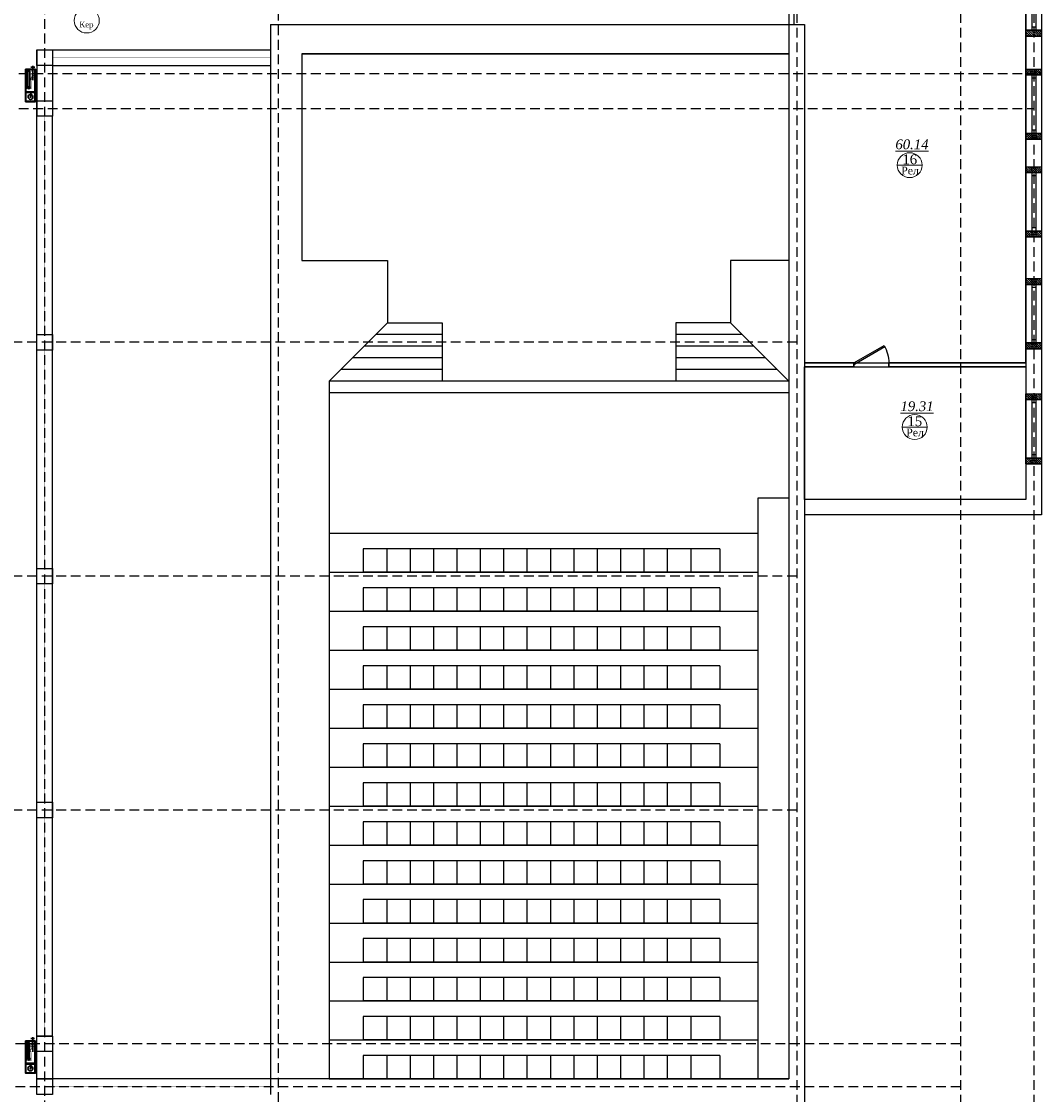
# Model space of a CAD drawing. Header units: inches. Extents: x 8001 to 766003, y -84601 to 563258.
# Tile 161 of 169: x 514388 to 540562, y 321938 to 349470. Entities that reach past the tile are written whole.
import ezdxf

# ---------------------------------------------------------------- set-up
doc = ezdxf.new("R2010")
doc.units = ezdxf.units.IN
doc.header["$MEASUREMENT"] = 0
doc.linetypes.add('( Hidden )', pattern=[0.375, 0.25, -0.125])
doc.linetypes.add('ACAD_ISO10W100', pattern=[18, 12, -3, 0, -3])
for name, color, linetype, lineweight in [("''Pojarniy liniya''", 150, 'Continuous', 30), ('.', 7, 'Continuous', 15), ('СТЕНЫ', 7, 'Continuous', 40)]:
    doc.layers.add(name, color=color, linetype=linetype, lineweight=lineweight)
doc.styles.add('TIEMS', font='times.ttf')
pattern_1 = [(315, (0, 0), (27.57716447, 27.57716447), []), (315, (-3e-16, -2), (27.57716447, 27.57716447), [])]

# ---------------------------------------------------------------- blocks, each defined once
blk = doc.blocks.new('*U137')
at = {"color": 5}
for p, q in [((0, 0), (0, -4)), ((-36, 0), (-36, -4))]:
    blk.add_line(p, q, dxfattribs=at)
blk.add_lwpolyline([(0, 0), (-31.2, 18), (-32.1, 16.5), (-0.9, -1.5)], close=True, dxfattribs=at)
blk.add_arc((0, 0), 36, 150, 180, dxfattribs=at)
blk = doc.blocks.new('gffdfdfdfdfdfdfdfdfdfdfdffc')
at = {"layer": '.'}
h = blk.add_hatch(dxfattribs=at)
h.set_pattern_fill('JIS_LC_8', color=32, scale=5, angle=-90)
h.set_pattern_definition(pattern_1)
h.paths.add_polyline_path([(2206445, 2089882), (2206845, 2089882), (2206845, 2089732), (2206445, 2089732)])
h = blk.add_hatch(dxfattribs=at)
h.set_pattern_fill('JIS_LC_8', color=32, scale=5, angle=-90)
h.set_pattern_definition(pattern_1)
h.paths.add_polyline_path([(2206445, 2088232), (2206845, 2088232), (2206845, 2088082), (2206445, 2088082)])
for p, q in [((2206445, 2089882), (2206845, 2089882)), ((2206445, 2088082), (2206845, 2088082))]:
    blk.add_line(p, q)
at = {"color": 5}
for p, q in [((2206595, 2089732), (2206595, 2088232)), ((2206695, 2089732), (2206695, 2088232))]:
    blk.add_line(p, q, dxfattribs=at)
at = {"color": 0}
for points in [[(2206445, 2089882), (2206845, 2089882), (2206845, 2089732), (2206445, 2089732)], [(2206845, 2089732), (2206845, 2088232), (2206445, 2088232), (2206445, 2089732)], [(2206445, 2088232), (2206845, 2088232), (2206845, 2088082), (2206445, 2088082)]]:
    blk.add_lwpolyline(points, close=True, dxfattribs=at)
at = {"color": 5}
for points in [[(2206695, 2089652), (2206595, 2089652)], [(2206695, 2088312), (2206595, 2088312)]]:
    blk.add_lwpolyline(points, dxfattribs=at)
blk = doc.blocks.new('fhgsg')
at = {"color": 1, "linetype": '( Hidden )', "ltscale": 1000}
for p, q in [((227829.6, 111324.1), (227829.6, 162186.5)), ((221829.6, 161986.5), (221829.6, 111324.1)), ((241129.6, 159886.5), (241129.6, 111324.1)), ((245329.6, 159886.5), (245329.6, 111324.1)), ((247209.6, 159886.5), (247209.6, 111324.1)), ((169789.1, 152716.5), (247209.6, 152716.5)), ((169789.1, 151816.5), (247209.6, 151816.5)), ((241129.6, 145816.5), (169789.1, 145816.5)), ((241129.6, 139816.5), (169789.1, 139816.5)), ((241129.6, 133816.5), (169789.1, 133816.5)), ((245329.6, 127816.5), (169789.1, 127816.5)), ((245329.6, 126716.5), (169789.1, 126716.5))]:
    blk.add_line(p, q, dxfattribs=at)
for p, q in [((247409.6, 160086.5), (247409.6, 141386.5)), ((247009.6, 159686.5), (247009.6, 141786.5)), ((240929.6, 154251.4), (240929.6, 153966.5)), ((241049.6, 154251.4), (241049.6, 153966.5)), ((227629.6, 153966.5), (227629.6, 144516.5)), ((227629.6, 153966.5), (241329.6, 153966.5)), ((240929.6, 153966.5), (240929.6, 126916.5)), ((241329.6, 153966.5), (241329.6, 144936.5)), ((241329.6, 153966.5), (241329.6, 150786.5)), ((221629.6, 153316.5), (221629.6, 151616.5)), ((221629.6, 153316.5), (227629.6, 153316.5)), ((240929.6, 153216.5), (228429.6, 153216.5)), ((228429.6, 153216.5), (228429.6, 147916.5)), ((228429.6, 153216.5), (240929.6, 153216.5)), ((240929.6, 153216.5), (240929.6, 144516.5)), ((222029.6, 153016.5), (222029.6, 151616.5)), ((222029.6, 152916.5), (227629.6, 152916.5)), ((247009.6, 152826.5), (247409.6, 152826.5)), ((247009.6, 151026.5), (247409.6, 151026.5)), ((241329.6, 150536.5), (241329.6, 145336.5)), ((247009.6, 150320.4), (247409.6, 150320.4)), ((247009.6, 148520.4), (247409.6, 148520.4)), ((247009.6, 147451.3), (247409.6, 147451.3)), ((232029.6, 146016.5), (230329.6, 146016.5)), ((239729.6, 146016.5), (238029.6, 146016.5)), ((232029.6, 145716.5), (230029.6, 145716.5)), ((240029.6, 145716.5), (238029.6, 145716.5)), ((247009.6, 145651.3), (247409.6, 145651.3)), ((232029.6, 145416.5), (229729.6, 145416.5)), ((240329.6, 145416.5), (238029.6, 145416.5)), ((232029.6, 145116.5), (229429.6, 145116.5)), ((240629.6, 145116.5), (238029.6, 145116.5)), ((242589.6, 145186.5), (242589.6, 145287.1)), ((243489.6, 145186.5), (243489.6, 145286.5)), ((243489.6, 145186.5), (243489.6, 145286.5)), ((241329.6, 144936.5), (241329.6, 141816.5)), ((229129.6, 144816.5), (229129.6, 144516.5)), ((240929.6, 144816.5), (229129.6, 144816.5)), ((240929.6, 144516.5), (229129.6, 144516.5)), ((229129.6, 144516.5), (229129.6, 126916.5)), ((247009.6, 144495.2), (247409.6, 144495.2)), ((247009.6, 142695.2), (247409.6, 142695.2)), ((240129.6, 141816.5), (240129.6, 126916.5)), ((240129.6, 141816.5), (240129.6, 126916.5)), ((241329.6, 141816.5), (241329.6, 114366.5)), ((230007.1, 140516.5), (230007.1, 139916.5)), ((239157.1, 140516.5), (230007.1, 140516.5)), ((230607.1, 140516.5), (230607.1, 139916.5)), ((231207.1, 140516.5), (231207.1, 139916.5)), ((231807.1, 140516.5), (231807.1, 139916.5)), ((232407.1, 140516.5), (232407.1, 139916.5)), ((233007.1, 140516.5), (233007.1, 139916.5)), ((233607.1, 140516.5), (233607.1, 139916.5)), ((234207.1, 140516.5), (234207.1, 139916.5)), ((234807.1, 140516.5), (234807.1, 139916.5)), ((235407.1, 140516.5), (235407.1, 139916.5)), ((236007.1, 140516.5), (236007.1, 139916.5)), ((236607.1, 140516.5), (236607.1, 139916.5)), ((237207.1, 140516.5), (237207.1, 139916.5)), ((237807.1, 140516.5), (237807.1, 139916.5)), ((238407.1, 140516.5), (238407.1, 139916.5)), ((239157.1, 140516.5), (239157.1, 139916.5)), ((239157.1, 139916.5), (230007.1, 139916.5)), ((230007.1, 139516.5), (230007.1, 138916.5)), ((239157.1, 139516.5), (230007.1, 139516.5)), ((230607.1, 139516.5), (230607.1, 138916.5)), ((231207.1, 139516.5), (231207.1, 138916.5)), ((231807.1, 139516.5), (231807.1, 138916.5)), ((232407.1, 139516.5), (232407.1, 138916.5)), ((233007.1, 139516.5), (233007.1, 138916.5)), ((233607.1, 139516.5), (233607.1, 138916.5)), ((234207.1, 139516.5), (234207.1, 138916.5)), ((234807.1, 139516.5), (234807.1, 138916.5)), ((235407.1, 139516.5), (235407.1, 138916.5)), ((236007.1, 139516.5), (236007.1, 138916.5)), ((236607.1, 139516.5), (236607.1, 138916.5)), ((237207.1, 139516.5), (237207.1, 138916.5)), ((237807.1, 139516.5), (237807.1, 138916.5)), ((238407.1, 139516.5), (238407.1, 138916.5)), ((239157.1, 139516.5), (239157.1, 138916.5)), ((239157.1, 138916.5), (230007.1, 138916.5)), ((230007.1, 138516.5), (230007.1, 137916.5)), ((239157.1, 138516.5), (230007.1, 138516.5)), ((230607.1, 138516.5), (230607.1, 137916.5)), ((231207.1, 138516.5), (231207.1, 137916.5)), ((231807.1, 138516.5), (231807.1, 137916.5)), ((232407.1, 138516.5), (232407.1, 137916.5)), ((233007.1, 138516.5), (233007.1, 137916.5)), ((233607.1, 138516.5), (233607.1, 137916.5)), ((234207.1, 138516.5), (234207.1, 137916.5)), ((234807.1, 138516.5), (234807.1, 137916.5)), ((235407.1, 138516.5), (235407.1, 137916.5)), ((236007.1, 138516.5), (236007.1, 137916.5)), ((236607.1, 138516.5), (236607.1, 137916.5)), ((237207.1, 138516.5), (237207.1, 137916.5)), ((237807.1, 138516.5), (237807.1, 137916.5)), ((238407.1, 138516.5), (238407.1, 137916.5)), ((239157.1, 138516.5), (239157.1, 137916.5)), ((239157.1, 137916.5), (230007.1, 137916.5)), ((230007.1, 137516.5), (230007.1, 136916.5)), ((239157.1, 137516.5), (230007.1, 137516.5)), ((230607.1, 137516.5), (230607.1, 136916.5)), ((231207.1, 137516.5), (231207.1, 136916.5)), ((231807.1, 137516.5), (231807.1, 136916.5)), ((232407.1, 137516.5), (232407.1, 136916.5)), ((233007.1, 137516.5), (233007.1, 136916.5)), ((233607.1, 137516.5), (233607.1, 136916.5)), ((234207.1, 137516.5), (234207.1, 136916.5)), ((234807.1, 137516.5), (234807.1, 136916.5)), ((235407.1, 137516.5), (235407.1, 136916.5)), ((236007.1, 137516.5), (236007.1, 136916.5)), ((236607.1, 137516.5), (236607.1, 136916.5)), ((237207.1, 137516.5), (237207.1, 136916.5)), ((237807.1, 137516.5), (237807.1, 136916.5)), ((238407.1, 137516.5), (238407.1, 136916.5)), ((239157.1, 137516.5), (239157.1, 136916.5)), ((239157.1, 136916.5), (230007.1, 136916.5)), ((230007.1, 136516.5), (230007.1, 135916.5)), ((239157.1, 136516.5), (230007.1, 136516.5)), ((230607.1, 136516.5), (230607.1, 135916.5)), ((231207.1, 136516.5), (231207.1, 135916.5)), ((231807.1, 136516.5), (231807.1, 135916.5)), ((232407.1, 136516.5), (232407.1, 135916.5)), ((233007.1, 136516.5), (233007.1, 135916.5)), ((233607.1, 136516.5), (233607.1, 135916.5)), ((234207.1, 136516.5), (234207.1, 135916.5)), ((234807.1, 136516.5), (234807.1, 135916.5)), ((235407.1, 136516.5), (235407.1, 135916.5)), ((236007.1, 136516.5), (236007.1, 135916.5)), ((236607.1, 136516.5), (236607.1, 135916.5)), ((237207.1, 136516.5), (237207.1, 135916.5)), ((237807.1, 136516.5), (237807.1, 135916.5)), ((238407.1, 136516.5), (238407.1, 135916.5)), ((239157.1, 136516.5), (239157.1, 135916.5)), ((239157.1, 135916.5), (230007.1, 135916.5)), ((230007.1, 135516.5), (230007.1, 134916.5)), ((239157.1, 135516.5), (230007.1, 135516.5)), ((230607.1, 135516.5), (230607.1, 134916.5)), ((231207.1, 135516.5), (231207.1, 134916.5)), ((231807.1, 135516.5), (231807.1, 134916.5)), ((232407.1, 135516.5), (232407.1, 134916.5)), ((233007.1, 135516.5), (233007.1, 134916.5)), ((233607.1, 135516.5), (233607.1, 134916.5)), ((234207.1, 135516.5), (234207.1, 134916.5)), ((234807.1, 135516.5), (234807.1, 134916.5)), ((235407.1, 135516.5), (235407.1, 134916.5)), ((236007.1, 135516.5), (236007.1, 134916.5)), ((236607.1, 135516.5), (236607.1, 134916.5)), ((237207.1, 135516.5), (237207.1, 134916.5)), ((237807.1, 135516.5), (237807.1, 134916.5)), ((238407.1, 135516.5), (238407.1, 134916.5)), ((239157.1, 135516.5), (239157.1, 134916.5)), ((239157.1, 134916.5), (230007.1, 134916.5)), ((230007.1, 134516.5), (230007.1, 133916.5)), ((239157.1, 134516.5), (230007.1, 134516.5)), ((230607.1, 134516.5), (230607.1, 133916.5)), ((231207.1, 134516.5), (231207.1, 133916.5)), ((231807.1, 134516.5), (231807.1, 133916.5)), ((232407.1, 134516.5), (232407.1, 133916.5)), ((233007.1, 134516.5), (233007.1, 133916.5)), ((233607.1, 134516.5), (233607.1, 133916.5)), ((234207.1, 134516.5), (234207.1, 133916.5)), ((234807.1, 134516.5), (234807.1, 133916.5)), ((235407.1, 134516.5), (235407.1, 133916.5)), ((236007.1, 134516.5), (236007.1, 133916.5)), ((236607.1, 134516.5), (236607.1, 133916.5)), ((237207.1, 134516.5), (237207.1, 133916.5)), ((237807.1, 134516.5), (237807.1, 133916.5)), ((238407.1, 134516.5), (238407.1, 133916.5)), ((239157.1, 134516.5), (239157.1, 133916.5)), ((239157.1, 133916.5), (230007.1, 133916.5)), ((230007.1, 133516.5), (230007.1, 132916.5)), ((239157.1, 133516.5), (230007.1, 133516.5)), ((230607.1, 133516.5), (230607.1, 132916.5)), ((231207.1, 133516.5), (231207.1, 132916.5)), ((231807.1, 133516.5), (231807.1, 132916.5)), ((232407.1, 133516.5), (232407.1, 132916.5)), ((233007.1, 133516.5), (233007.1, 132916.5)), ((233607.1, 133516.5), (233607.1, 132916.5)), ((234207.1, 133516.5), (234207.1, 132916.5)), ((234807.1, 133516.5), (234807.1, 132916.5)), ((235407.1, 133516.5), (235407.1, 132916.5)), ((236007.1, 133516.5), (236007.1, 132916.5)), ((236607.1, 133516.5), (236607.1, 132916.5)), ((237207.1, 133516.5), (237207.1, 132916.5)), ((237807.1, 133516.5), (237807.1, 132916.5)), ((238407.1, 133516.5), (238407.1, 132916.5)), ((239157.1, 133516.5), (239157.1, 132916.5)), ((239157.1, 132916.5), (230007.1, 132916.5)), ((230007.1, 132516.5), (230007.1, 131916.5)), ((239157.1, 132516.5), (230007.1, 132516.5)), ((230607.1, 132516.5), (230607.1, 131916.5)), ((231207.1, 132516.5), (231207.1, 131916.5)), ((231807.1, 132516.5), (231807.1, 131916.5)), ((232407.1, 132516.5), (232407.1, 131916.5)), ((233007.1, 132516.5), (233007.1, 131916.5)), ((233607.1, 132516.5), (233607.1, 131916.5)), ((234207.1, 132516.5), (234207.1, 131916.5)), ((234807.1, 132516.5), (234807.1, 131916.5)), ((235407.1, 132516.5), (235407.1, 131916.5)), ((236007.1, 132516.5), (236007.1, 131916.5)), ((236607.1, 132516.5), (236607.1, 131916.5)), ((237207.1, 132516.5), (237207.1, 131916.5)), ((237807.1, 132516.5), (237807.1, 131916.5)), ((238407.1, 132516.5), (238407.1, 131916.5)), ((239157.1, 132516.5), (239157.1, 131916.5)), ((239157.1, 131916.5), (230007.1, 131916.5)), ((230007.1, 131516.5), (230007.1, 130916.5)), ((239157.1, 131516.5), (230007.1, 131516.5)), ((230607.1, 131516.5), (230607.1, 130916.5)), ((231207.1, 131516.5), (231207.1, 130916.5)), ((231807.1, 131516.5), (231807.1, 130916.5)), ((232407.1, 131516.5), (232407.1, 130916.5)), ((233007.1, 131516.5), (233007.1, 130916.5)), ((233607.1, 131516.5), (233607.1, 130916.5)), ((234207.1, 131516.5), (234207.1, 130916.5)), ((234807.1, 131516.5), (234807.1, 130916.5)), ((235407.1, 131516.5), (235407.1, 130916.5)), ((236007.1, 131516.5), (236007.1, 130916.5)), ((236607.1, 131516.5), (236607.1, 130916.5)), ((237207.1, 131516.5), (237207.1, 130916.5)), ((237807.1, 131516.5), (237807.1, 130916.5)), ((238407.1, 131516.5), (238407.1, 130916.5)), ((239157.1, 131516.5), (239157.1, 130916.5)), ((239157.1, 130916.5), (230007.1, 130916.5)), ((230007.1, 130516.5), (230007.1, 129916.5)), ((239157.1, 130516.5), (230007.1, 130516.5)), ((230607.1, 130516.5), (230607.1, 129916.5)), ((231207.1, 130516.5), (231207.1, 129916.5)), ((231807.1, 130516.5), (231807.1, 129916.5)), ((232407.1, 130516.5), (232407.1, 129916.5)), ((233007.1, 130516.5), (233007.1, 129916.5)), ((233607.1, 130516.5), (233607.1, 129916.5)), ((234207.1, 130516.5), (234207.1, 129916.5)), ((234807.1, 130516.5), (234807.1, 129916.5)), ((235407.1, 130516.5), (235407.1, 129916.5)), ((236007.1, 130516.5), (236007.1, 129916.5)), ((236607.1, 130516.5), (236607.1, 129916.5)), ((237207.1, 130516.5), (237207.1, 129916.5)), ((237807.1, 130516.5), (237807.1, 129916.5)), ((238407.1, 130516.5), (238407.1, 129916.5)), ((239157.1, 130516.5), (239157.1, 129916.5)), ((239157.1, 129916.5), (230007.1, 129916.5)), ((230007.1, 129516.5), (230007.1, 128916.5)), ((239157.1, 129516.5), (230007.1, 129516.5)), ((230607.1, 129516.5), (230607.1, 128916.5)), ((231207.1, 129516.5), (231207.1, 128916.5)), ((231807.1, 129516.5), (231807.1, 128916.5)), ((232407.1, 129516.5), (232407.1, 128916.5)), ((233007.1, 129516.5), (233007.1, 128916.5)), ((233607.1, 129516.5), (233607.1, 128916.5)), ((234207.1, 129516.5), (234207.1, 128916.5)), ((234807.1, 129516.5), (234807.1, 128916.5)), ((235407.1, 129516.5), (235407.1, 128916.5)), ((236007.1, 129516.5), (236007.1, 128916.5)), ((236607.1, 129516.5), (236607.1, 128916.5)), ((237207.1, 129516.5), (237207.1, 128916.5)), ((237807.1, 129516.5), (237807.1, 128916.5)), ((238407.1, 129516.5), (238407.1, 128916.5)), ((239157.1, 129516.5), (239157.1, 128916.5)), ((239157.1, 128916.5), (230007.1, 128916.5)), ((230007.1, 128516.5), (230007.1, 127916.5)), ((239157.1, 128516.5), (230007.1, 128516.5)), ((230607.1, 128516.5), (230607.1, 127916.5)), ((231207.1, 128516.5), (231207.1, 127916.5)), ((231807.1, 128516.5), (231807.1, 127916.5)), ((232407.1, 128516.5), (232407.1, 127916.5)), ((233007.1, 128516.5), (233007.1, 127916.5)), ((233607.1, 128516.5), (233607.1, 127916.5)), ((234207.1, 128516.5), (234207.1, 127916.5)), ((234807.1, 128516.5), (234807.1, 127916.5)), ((235407.1, 128516.5), (235407.1, 127916.5)), ((236007.1, 128516.5), (236007.1, 127916.5)), ((236607.1, 128516.5), (236607.1, 127916.5)), ((237207.1, 128516.5), (237207.1, 127916.5)), ((237807.1, 128516.5), (237807.1, 127916.5)), ((238407.1, 128516.5), (238407.1, 127916.5)), ((239157.1, 128516.5), (239157.1, 127916.5)), ((221629.6, 126916.5), (221629.6, 128016.5)), ((221629.6, 128016.5), (222029.6, 128016.5)), ((222029.6, 128016.5), (221629.6, 128016.5)), ((222029.6, 128016.5), (222029.6, 126516.5)), ((239157.1, 127916.5), (230007.1, 127916.5)), ((230007.1, 127516.5), (230007.1, 126916.5)), ((239157.1, 127516.5), (230007.1, 127516.5)), ((230607.1, 127516.5), (230607.1, 126916.5)), ((231207.1, 127516.5), (231207.1, 126916.5)), ((231807.1, 127516.5), (231807.1, 126916.5)), ((232407.1, 127516.5), (232407.1, 126916.5)), ((233007.1, 127516.5), (233007.1, 126916.5)), ((233607.1, 127516.5), (233607.1, 126916.5)), ((234207.1, 127516.5), (234207.1, 126916.5)), ((234807.1, 127516.5), (234807.1, 126916.5)), ((235407.1, 127516.5), (235407.1, 126916.5)), ((236007.1, 127516.5), (236007.1, 126916.5)), ((236607.1, 127516.5), (236607.1, 126916.5)), ((237207.1, 127516.5), (237207.1, 126916.5)), ((237807.1, 127516.5), (237807.1, 126916.5)), ((238407.1, 127516.5), (238407.1, 126916.5)), ((239157.1, 127516.5), (239157.1, 126916.5)), ((240929.6, 126916.5), (221629.6, 126916.5)), ((221629.6, 126916.5), (222029.6, 126916.5)), ((222029.6, 126916.5), (221629.6, 126916.5)), ((229129.6, 126916.5), (240929.6, 126916.5)), ((238929.6, 126916.5), (229779.6, 126916.5)), ((239157.1, 126916.5), (230007.1, 126916.5))]:
    blk.add_line(p, q)
at = {"color": 5}
for p, q in [((247159.6, 152826.5), (247159.6, 151026.5)), ((247259.6, 152826.5), (247259.6, 151026.5)), ((247159.6, 150320.4), (247159.6, 148520.4)), ((247259.6, 150320.4), (247259.6, 148520.4)), ((247159.6, 147451.3), (247159.6, 145651.3)), ((247259.6, 147451.3), (247259.6, 145651.3)), ((247159.6, 144495.2), (247159.6, 142695.2)), ((247259.6, 144495.2), (247259.6, 142695.2))]:
    blk.add_line(p, q, dxfattribs=at)
at = {"lineweight": 0, "ltscale": 100}
for p, q in [((243706.3, 150361.5), (244346.3, 150361.5)), ((243836, 143641.3), (244476, 143641.3))]:
    blk.add_line(p, q, dxfattribs=at)
at = {"color": 0}
for points in [[(247009.6, 155786.5), (241329.6, 155786.5), (241049.6, 155786.5), (241049.6, 153966.5), (241329.6, 153966.5), (241329.6, 145286.5), (247009.6, 145286.5)], [(241329.6, 145186.5), (247009.6, 145186.5), (247009.6, 141786.5), (241329.6, 141786.5)]]:
    blk.add_lwpolyline(points, close=True, dxfattribs=at)
for points in [[(221629.6, 153316.5), (222029.6, 153316.5), (222029.6, 152916.5), (221629.6, 152916.5)], [(221629.6, 152016.5), (222029.6, 152016.5), (222029.6, 151616.5), (221629.6, 151616.5)], [(221629.6, 146016.5), (222029.6, 146016.5), (222029.6, 145616.5), (221629.6, 145616.5)], [(221629.6, 140016.5), (222029.6, 140016.5), (222029.6, 139616.5), (221629.6, 139616.5)], [(221629.6, 134016.5), (222029.6, 134016.5), (222029.6, 133616.5), (221629.6, 133616.5)], [(221629.6, 128016.5), (222029.6, 128016.5), (222029.6, 127616.5), (221629.6, 127616.5)], [(221629.6, 126916.5), (222029.6, 126916.5), (222029.6, 126516.5), (221629.6, 126516.5)]]:
    blk.add_lwpolyline(points, close=True)
at = {"color": 5, "const_width": 10}
for points in [[(222029.6, 153116.5), (227629.6, 153116.5)], [(221829.6, 146016.5), (221829.6, 151616.5)], [(221829.6, 140016.5), (221829.6, 145616.5)], [(221829.6, 134016.5), (221829.6, 139616.5)], [(221829.6, 128016.5), (221829.6, 133616.5)], [(222029.6, 126716.5), (227629.6, 126716.5)]]:
    blk.add_lwpolyline(points, dxfattribs=at)
for points in [[(221629.6, 128016.5), (221629.6, 151616.5)], [(222029.6, 128016.5), (222029.6, 151616.5)], [(228429.6, 147916.5), (230629.6, 147916.5), (230629.6, 146316.5), (229129.6, 144816.5)], [(240929.6, 147916.5), (240929.6, 147916.5), (239429.6, 147916.5), (239429.6, 146316.5), (240929.6, 144816.5)], [(230629.6, 146316.5), (232029.6, 146316.5), (232029.6, 144816.5)], [(239429.6, 146316.5), (238029.6, 146316.5), (238029.6, 144816.5)], [(242589.6, 145286.5), (241329.6, 145286.5)], [(242589.6, 145186.5), (241329.6, 145186.5)], [(247009.6, 145286.5), (243489.6, 145286.5)], [(247009.6, 145186.5), (243489.6, 145186.5)], [(227629.6, 144727.1), (227629.6, 126516.5)], [(240929.6, 141816.5), (240129.6, 141816.5)], [(247009.6, 141786.5), (241329.6, 141786.5)], [(247409.6, 141386.5), (241329.6, 141386.5)], [(229129.6, 140916.5), (240129.6, 140916.5)], [(229129.6, 139916.5), (240129.6, 139916.5)], [(229129.6, 138916.5), (240129.6, 138916.5)], [(229129.6, 137916.5), (240129.6, 137916.5)], [(229129.6, 136916.5), (240129.6, 136916.5)], [(229129.6, 135916.5), (240129.6, 135916.5)], [(229129.6, 134916.5), (240129.6, 134916.5)], [(229129.6, 133916.5), (240129.6, 133916.5)], [(229129.6, 132916.5), (240129.6, 132916.5)], [(229129.6, 131916.5), (240129.6, 131916.5)], [(229129.6, 130916.5), (240129.6, 130916.5)], [(229129.6, 129916.5), (240129.6, 129916.5)], [(229129.6, 128916.5), (240129.6, 128916.5)], [(229129.6, 127916.5), (240129.6, 127916.5)], [(222029.6, 126916.5), (221629.6, 126916.5)]]:
    blk.add_lwpolyline(points)
at = {"layer": 'СТЕНЫ', "color": 0, "linetype": 'ByBlock', "lineweight": 0, "ltscale": 100}
for centre in [(222912.3, 154072.9), (244026.3, 150361.5), (244156, 143641.3)]:
    blk.add_circle(centre, 320, dxfattribs=at)
at = {"color": 0}
for p in [(-1959435.4, -1934410.1), (-1959435.4, -1937055.3), (-1959435.4, -1939561.4), (-1959435.4, -1942430.5), (-1959435.4, -1945386.6)]:
    blk.add_blockref('gffdfdfdfdfdfdfdfdfdfdfdffc', p, dxfattribs=at)
at = {"color": 5, "xscale": -25, "yscale": 25, "zscale": 25}
blk.add_blockref('*U137', (242589.3, 145286.9), dxfattribs=at)
at = {"lineweight": 0, "ltscale": 100, "width": 1156.471, "attachment_point": 5, "style": 'TIEMS'}
for s, insert, char_height in [('\\A1;Кер', (222902.8, 153946.8), 150), ('\\A1;Рел', (244034.8, 150222.1), 200), ('\\A1;Рел', (244164.4, 143501.9), 200)]:
    blk.add_mtext(s, dxfattribs=dict(at, insert=insert, char_height=char_height))
at = {"lineweight": 0, "ltscale": 100, "char_height": 250, "attachment_point": 5, "style": 'TIEMS'}
for s, insert in [('\\A1;{\\fTimes New Roman|b0|i1|c204|p18;\\L60.14}', (244085.4, 150893.7)), ('\\A1;16', (244028.5, 150509.7)), ('\\A1;{\\fTimes New Roman|b0|i1|c204|p18;\\L19.31}', (244215.1, 144173.5)), ('\\A1;15', (244158.1, 143789.5))]:
    blk.add_mtext(s, dxfattribs=dict(at, insert=insert))
blk = doc.blocks.new('ognetushetel')
at = {"color": 1, "lineweight": 30}
blk.add_lwpolyline([(11758980, 987576), (11758972, 987572)], dxfattribs=at)
blk.add_circle((11759055, 987572), 14.1, dxfattribs=at)
blk.add_arc((11759055, 987572), 62.9, 208.2346, 197.5885, dxfattribs=at)
for points, knots in [([(11759044, 987564), (11759022, 987548), (11758991, 987530), (11758976, 987561), (11758972, 987572)], [24.243869, 24.243869, 24.243869, 24.243869, 163.088085, 233.334461, 233.334461, 233.334461, 233.334461]), ([(11759041, 987574), (11759041, 987574), (11759041, 987574), (11759037, 987571), (11759033, 987569), (11759027, 987564), (11759023, 987562), (11759018, 987559), (11759015, 987557), (11759011, 987555), (11759009, 987554), (11759006, 987553), (11759005, 987553), (11759002, 987552), (11759001, 987552), (11758999, 987552), (11758999, 987552), (11758998, 987552), (11758997, 987552), (11758996, 987553), (11758996, 987553), (11758995, 987553), (11758995, 987553), (11758994, 987554), (11758994, 987554), (11758994, 987554), (11758994, 987554), (11758993, 987554), (11758993, 987555), (11758992, 987556), (11758991, 987556), (11758990, 987558), (11758990, 987559), (11758988, 987560), (11758988, 987562), (11758986, 987564), (11758986, 987565), (11758984, 987568), (11758983, 987570), (11758982, 987574), (11758981, 987575), (11758980, 987576)], [17.449433, 17.449433, 17.449433, 17.449433, 18.410729, 18.410729, 41.732103, 41.732103, 65.053477, 65.053477, 82.288252, 82.288252, 99.523028, 99.523028, 112.191671, 112.191671, 124.860315, 124.860315, 134.460495, 134.460495, 144.060676, 144.060676, 153.660857, 153.660857, 160.689906, 160.689906, 163.505135, 163.505135, 166.320365, 166.320365, 171.950824, 171.950824, 181.528636, 181.528636, 191.106447, 191.106447, 200.684258, 200.684258, 210.26207, 210.26207, 225.346768, 225.346768, 233.334461, 233.334461, 233.334461, 233.334461])]:
    blk.add_open_spline(points, degree=3, knots=knots, dxfattribs=at)
blk = doc.blocks.new('ognetusadfddasf')
at = {"color": 1, "linetype": 'ACAD_ISO10W100'}
for p, q in [((11758255, 987510), (11758629, 987510)), ((11758287, 987463), (11758287, 987560))]:
    blk.add_line(p, q, dxfattribs=at)
at = {"color": 1, "linetype": 'Continuous', "lineweight": 30}
for points in [[(11758933, 987697), (11758346, 987697), (11758346, 987447), (11758933, 987447)], [(11758920, 987456), (11758353, 987456), (11758353, 987688), (11758920, 987688)], [(11758357, 987639), (11758393, 987639), (11758393, 987657), (11758357, 987657)], [(11758813, 987636), (11758398, 987636), (11758398, 987591), (11758813, 987591)], [(11758933, 987697), (11759177, 987697), (11759177, 987447), (11758933, 987447)], [(11758943, 987687), (11759167, 987687), (11759167, 987457), (11758943, 987457)]]:
    blk.add_lwpolyline(points, close=True, dxfattribs=at)
at = {"color": 1, "linetype": 'Continuous', "const_width": 9.78}
blk.add_lwpolyline([(11758644, 987547), (11758837, 987547, 0.414214), (11758848, 987558), (11758848, 987656, 0.414214), (11758837, 987666), (11758384, 987666, 0.414214), (11758373, 987656), (11758373, 987558, 0.414214), (11758384, 987547), (11758414, 987547)], format="xyb", dxfattribs=at)
at = {"color": 0, "const_width": 3.91}
for points in [[(11758310, 987510, 1), (11758265, 987510, 1)], [(11758440, 987542, -1), (11758500, 987542, -1)], [(11758446, 987542, -1), (11758494, 987542, -1)], [(11758462, 987540, -1), (11758478, 987540, -1)]]:
    blk.add_lwpolyline(points, format="xyb", close=True, dxfattribs=at)
at = {"color": 1}
for points, const_width in [([(11758302, 987492), (11758418, 987492)], 6.52), ([(11758303, 987526), (11758416, 987526)], 6.52), ([(11758573, 987571), (11758573, 987576)], 3.91), ([(11758597, 987572), (11758597, 987577)], 3.91), ([(11758620, 987572), (11758620, 987577)], 3.91)]:
    blk.add_lwpolyline(points, dxfattribs=dict(at, const_width=const_width))
at = {"color": 0}
for points, const_width in [([(11758419, 987488), (11758419, 987532), (11758432, 987532), (11758432, 987488), (11758420, 987488), (11758420, 987500), (11758432, 987500)], 3.91), ([(11758420, 987518), (11758430, 987518)], 3.91), ([(11758450, 987526), (11758464, 987536)], 10.4), ([(11758464, 987547), (11758454, 987559)], 10.4), ([(11758486, 987525), (11758477, 987535)], 10.4), ([(11758477, 987547), (11758489, 987556)], 10.4), ([(11758519, 987488), (11758519, 987532), (11758532, 987532), (11758532, 987488), (11758521, 987488), (11758521, 987500), (11758532, 987500)], 3.91), ([(11758521, 987518), (11758530, 987518)], 3.91), ([(11758532, 987494), (11758540, 987494)], 3.91), ([(11758534, 987522), (11758540, 987522)], 3.91), ([(11758540, 987500), (11758552, 987500)], 3.91), ([(11758542, 987486), (11758552, 987486), (11758552, 987534), (11758542, 987534), (11758542, 987486)], 3.91), ([(11758544, 987518), (11758552, 987518)], 3.91), ([(11758560, 987563), (11758627, 987563), (11758627, 987570), (11758562, 987570), (11758562, 987564)], 3.91), ([(11758561, 987546), (11758626, 987546), (11758626, 987555), (11758562, 987555), (11758562, 987545)], 3.91), ([(11758570, 987556), (11758570, 987561)], 3.91), ([(11758619, 987558), (11758619, 987563)], 3.91)]:
    blk.add_lwpolyline(points, dxfattribs=dict(at, const_width=const_width))
at = {"color": 0, "const_width": 3.91}
for points in [[(11758487, 987481, -0.211295), (11758432, 987494, -0.36115)], [(11758434, 987522, -0.034378), (11758444, 987527, -0.277298)], [(11758521, 987498, -0.141119), (11758486, 987481, -0.36115)], [(11758498, 987531, -0.074044), (11758521, 987522, -0.277298)]]:
    blk.add_lwpolyline(points, format="xyb", dxfattribs=at)
at = {"color": 1, "linetype": 'Continuous', "const_width": 9.78}
blk.add_lwpolyline([(11758512, 987547), (11758555, 987547)], dxfattribs=at)
at = {"color": 1, "const_width": 3.91}
for points in [[(11758566, 987550, -0.525284), (11758552, 987527, -0.446261)], [(11758619, 987549, -0.534396), (11758552, 987490, -0.508966)]]:
    blk.add_lwpolyline(points, format="xyb", dxfattribs=at)
at = {"color": 1, "linetype": 'Continuous', "lineweight": 30}
blk.add_circle((11758813, 987614), 22.9, dxfattribs=at)
blk.add_arc((11758813, 987612), 30.7, 224.818, 127.8329, dxfattribs=at)
at = {"color": 0}
for centre, radius, start, end in [((11758520, 987520), 1.59, 120.996, 59.0017), ((11758521, 987498), 0, 359.9988, 84.6066), ((11758523, 987519), 1.09, 247.0886, 112.9091), ((11758567, 987550), 0.568, 336.928, 203.0696)]:
    blk.add_arc(centre, radius, start, end, dxfattribs=at)
at = {"color": 150, "lineweight": 30}
blk.add_blockref('ognetushetel', (0, 0), dxfattribs=at)

msp = doc.modelspace()

# ---------------------------------------------------------------- block references
at = {"color": 25}
msp.add_blockref('fhgsg', (293152.126, 195421.715), dxfattribs=at)

# ---------------------------------------------------------------- next in the draw order: block references
at = {"layer": "''Pojarniy liniya''", "ltscale": 15, "xscale": -1, "rotation": 89.99048589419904}
for p in [(1504143.542, 12106424.845), (1504141.854, 12081497.973)]:
    msp.add_blockref('ognetusadfddasf', p, dxfattribs=at)

doc.saveas('drawing.dxf')
